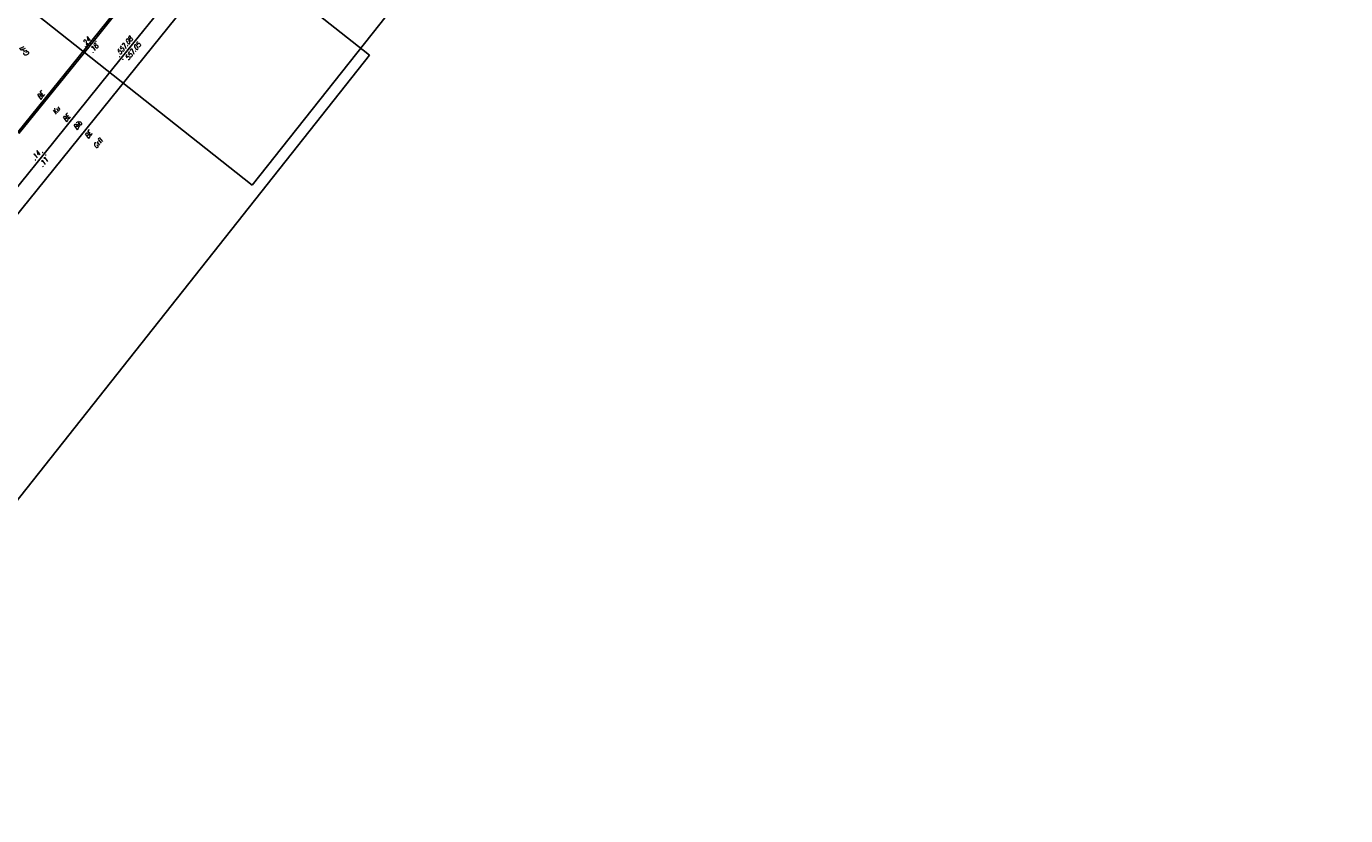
# Model space of a CAD drawing. Header units: metres. Extents: x 2 to 485, y 6 to 594.
# Tile 102 of 176: x 295 to 414, y 189 to 260. Entities that reach past the tile are written whole.
import ezdxf
from ezdxf.enums import TextEntityAlignment as Align

# ---------------------------------------------------------------- set-up
doc = ezdxf.new("R2010")
doc.units = ezdxf.units.M
doc.header["$LTSCALE"] = 0.0125
for name, color, linetype in [('260241_A_bea$0$B07_FLSTGR', 9, 'Continuous'), ('260241_A_bea$0$B23_EINFASS', 5, 'Continuous'), ('260241_A_bea$0$B28_VEINFASS_TXT', 5, 'Continuous'), ('260241_A_bea$0$B53_HAUPTHOEHEN', 4, 'Continuous'), ('260241_A_bea$0$B54_HOEHEN', 253, 'Continuous')]:
    doc.layers.add(name, color=color, linetype=linetype)
doc.layers.add('260241_A_bea$0$B62_PLOTBOX', color=9, linetype='Continuous', plot=False)
doc.styles.add('260241_A_bea$0$ROMANS', font='ROMANS')

# ---------------------------------------------------------------- blocks, each defined once
blk = doc.blocks.new('260241_A_bea$0$HOEHENPKT_DOPP')
at = {"const_width": 0.15}
for points in [[(-0.07, 0.4, 1), (0.07, 0.4, 1)], [(-0.07, -0.4, 1), (0.07, -0.4, 1)]]:
    blk.add_lwpolyline(points, format="xyb", close=True, dxfattribs=at)

msp = doc.modelspace()

# ---------------------------------------------------------------- linework, layer by layer
at = {"layer": '260241_A_bea$0$B07_FLSTGR', "color": 30, "linetype": 'Continuous'}
msp.add_line((147.97, 68.76), (322.48, 284.91), dxfattribs=at)
at = {"layer": '260241_A_bea$0$B23_EINFASS', "color": 252, "linetype": 'Continuous'}
for p, q in [((291.74, 239.52), (325.06, 280.83)), ((309.18, 268.22), (301.57, 258.76)), ((303.99, 257.15), (311.54, 266.48)), ((301.57, 258.76), (294.78, 250.37)), ((297.06, 248.55), (303.99, 257.15)), ((290.13, 239.96), (297.06, 248.55))]:
    msp.add_line(p, q, dxfattribs=at)
at = {"layer": '260241_A_bea$0$B62_PLOTBOX', "linetype": 'Continuous'}
for p, q in [((315.76, 245.73), (484.89, 459.4)), ((326.29, 257.4), (200.84, 356.71)), ((190.31, 345.04), (315.76, 245.73)), ((127.68, 6.5), (326.29, 257.4))]:
    msp.add_line(p, q, dxfattribs=at)

# ---------------------------------------------------------------- block references
at = {"layer": '260241_A_bea$0$B54_HOEHEN', "color": 252, "xscale": 0.449999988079, "yscale": 0.449999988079, "rotation": 51.02999961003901}
for p in [(301.57, 258.76), (303.99, 257.15), (297.06, 248.55)]:
    msp.add_blockref('260241_A_bea$0$HOEHENPKT_DOPP', p, dxfattribs=at)

# ---------------------------------------------------------------- texts
at = {"layer": '260241_A_bea$0$B28_VEINFASS_TXT', "color": 252, "style": '260241_A_bea$0$ROMANS', "oblique": 15, "width": 0.75}
for s, rotation, p in [('Grfl', 126.7027, (295.51, 257.88)), ('BE', 51.0841, (296.93, 253.64)), ('Ku', 51.0841, (298.3, 252.31)), ('BE', 51.0841, (299.24, 251.63)), ('Bib', 51.0841, (300.24, 250.97)), ('BE', 51.0841, (301.21, 250.12)), ('Grfl', 51.6382, (302.05, 249.34))]:
    msp.add_text(s, height=0.45, rotation=rotation, dxfattribs=at).set_placement(p, align=Align.CENTER)
at = {"layer": '260241_A_bea$0$B53_HAUPTHOEHEN', "color": 252, "style": '260241_A_bea$0$ROMANS', "oblique": 15, "width": 0.75}
for s, p in [('557.08', (304.88, 258.99)), ('557.05', (305.61, 258.48))]:
    msp.add_text(s, height=0.45, rotation=51.0841, dxfattribs=at).set_placement(p, align=Align.MIDDLE_RIGHT)
at = {"layer": '260241_A_bea$0$B54_HOEHEN', "color": 252, "style": '260241_A_bea$0$ROMANS', "oblique": 15, "width": 0.75}
for s, p in [('.24', (301.09, 258.93)), ('.18', (301.78, 258.35)), ('.14', (296.58, 248.7)), ('.11', (297.28, 248.12))]:
    msp.add_text(s, height=0.45, rotation=51.0841, dxfattribs=at).set_placement(p, align=Align.MIDDLE_RIGHT)

doc.saveas('drawing.dxf')
